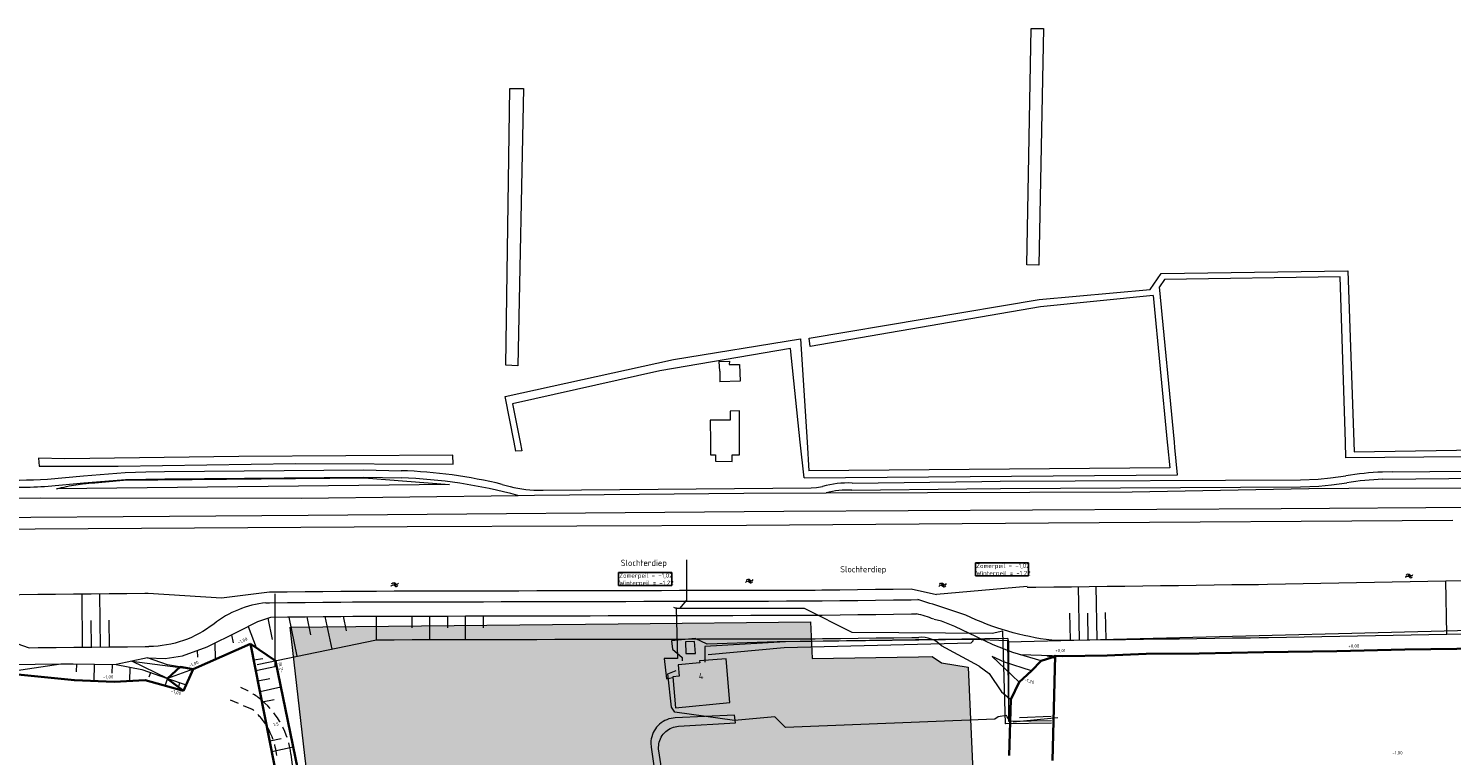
# Model space of a CAD drawing. Header units: metres. Extents: x 239845 to 242720, y 580286 to 584200.
# Tile 95 of 113: x 240429 to 240828, y 583912 to 584116. Entities that reach past the tile are written whole.
import ezdxf
from ezdxf.lldxf.tags import DXFTag

# ---------------------------------------------------------------- set-up
doc = ezdxf.new("R2010")
doc.units = ezdxf.units.M
doc.linetypes.add('DASHED', pattern=[19.05, 12.7, -6.35])
for name, color, linetype, lineweight in [('B-OI-KL-DATA_Orientatieverzoek_18O037350_KPN_0000546663-G', 8, 'KL-DATA-N', 18), ('B-OI-KL-GAS_LD_Orientatieverzoek_18O037350_Enexis_0000729946-G', 8, 'KL-GAS-LD-N', 18), ('B-WA-GW-DIJK_KRUIN-G', 3, 'Continuous', 0), ('B-WA-GW-DIJK_TEEN-G', 94, 'Continuous', 0), ('N-WE-GW-DIJK-G', 8, 'Continuous', 5), ('N-WE-GW-GRONDWERK-G', 3, 'Continuous', 35), ('N-WE-GW-GRONDWERK-KAVEL-G', 60, 'Continuous', 35), ('N-WE-GW-TALUDARCERING_KORT-G', 90, 'Continuous', 18), ('N-WE-GW-TALUDARCERING_LANG-G', 60, 'Continuous', 13), ('N-WE-KG-GRENS_KADASTRAAL-G', 150, 'KG-KADASTRAAL', 0), ('N-XX-AL-HOOGTELABEL-T25-M', 7, 'Continuous', 25), ('V-WE-OG-TOPOGRAFIE-G', 252, 'DASHED', 0), ('X-XX-AL-T35-ORIENTATIE', 50, 'Continuous', 35), ('X-XX-AL-WATERPEIL-T25', 7, 'Continuous', 25)]:
    doc.layers.add(name, color=color, linetype=linetype, lineweight=lineweight)
for name, color, linetype, lineweight, true_color in [('B-WE-GW-TALUD_ARCERING-G', 9, 'Continuous', 0, 0x808080), ('B-WE-IE-TERREINAFSCHEIDING_KUNSTMATIG_RASTERHEKWERK-G', 9, 'IE-TERREINAFSCHEIDING-KUNSTMATIG-OPEN', 18, 0x808080), ('B-WE-KL-DATA_KPN-G', 3, 'KL-DATA-KPN', 13, 0x00ff00), ('B-WE-KL-GAS-LD-G', 30, 'KL-GAS-L', 13, 0xff7f00), ('B-WE-KL-WATER-G', 5, 'KL-WATER', 13, 0x0000ff), ('B-WE-KL_ET-LS-G', 190, 'KL-ELEC-LS', 13, 0x7f00ff), ('B-WE-OG-TOPOGRAFIE-S', 9, 'Continuous', 9, 0x808080), ('B-WE-OG-TOPOGRAFIE-S @ 0.2', 9, 'Continuous', 9, 0x808080), ('B-WE-OG-TOPOGRAFIE-S @ 0.5', 9, 'Continuous', 9, 0x808080), ('GBKN', 9, 'Continuous', 0, 0x808080), ('Meerstad  taludlijn-arcering', 9, 'Continuous', 0, 0x808080), ('N-WE-KG-PERCEEL_DERDEN-A', 7, 'KG-KADASTRAAL', 0, 0xc0c0c0)]:
    doc.layers.add(name, color=color, linetype=linetype, lineweight=lineweight, true_color=true_color)
doc.styles.add('NLCS-ISO', font='NLCS-ISO.ttf')
doc.styles.add('NLCS-ISO-ANNOTATIVE-T25', font='NLCS-ISO.ttf', dxfattribs={"height": 2.5})
doc.styles.add('NLCS-ISO-M1000-T25', font='NLCS-ISO.ttf', dxfattribs={"height": 2.5})
doc.styles.add('NLCS-ISO-T25', font='NLCS-ISO.ttf', dxfattribs={"height": 2.5})
doc.linetypes.add('IE-TERREINAFSCHEIDING-KUNSTMATIG-OPEN', pattern='A,7,-1.5,[67,NLCS.shx,S=0.75,R=0,X=0,Y=0],-1.5', length=10)
tags = doc.linetypes.add('KG-KADASTRAAL', pattern='A,5.5,-2,["K",Standard,S=1.8,R=0,X=0,Y=-0.9],-2,5.5,-2,[5,NLCS.shx,S=0.75,R=0,X=0,Y=0],-2', length=19).pattern_tags.tags
tags[6] = DXFTag(74, 10)
tags = doc.linetypes.add('KL-DATA-KPN', pattern='A,10,-3.5,["KPN",NLCS-ISO-T25,S=2.5,R=0,X=0,Y=-2.575],-18.5,20,-3.5,["D",NLCS-ISO-T25,S=2.5,R=0,X=0,Y=-2.575],-8.5,10', length=74).pattern_tags.tags
tags[19] = DXFTag(74, 10)
tags[6] = DXFTag(74, 10)
tags = doc.linetypes.add('KL-DATA-N', pattern='A,4,-1,[101,NLCS.SHX,S=0.5,R=0,X=0,Y=0],-1,4,-1,["D",Standard,S=1,R=0,X=-0.25,Y=-0.5],-1.5', length=12.5).pattern_tags.tags
tags[18] = DXFTag(74, 10)
tags = doc.linetypes.add('KL-ELEC-LS', pattern='A,10,-7.5,[6,N381 K&L.SHX,S=2,R=0,X=0,Y=0],-7.5,20,-3.5,["L",NLCS-ISO-T25,S=2.5,R=0,X=0,Y=-2.575],-8.5,10', length=67).pattern_tags.tags
tags[18] = DXFTag(74, 10)
tags = doc.linetypes.add('KL-GAS-L', pattern='A,10,-3.5,["GAS",NLCS-ISO-T25,S=2.5,R=0,X=0,Y=-2.575],-18.5,20,-3.5,["L",NLCS-ISO-T25,S=2.5,R=0,X=0,Y=-2.575],-8.5,10', length=74).pattern_tags.tags
tags[19] = DXFTag(74, 10)
tags[6] = DXFTag(74, 10)
tags = doc.linetypes.add('KL-GAS-LD-N', pattern='A,4,-1,[69,NLCS.SHX,S=0.5,R=0,X=0,Y=0],-1,4,-1,["L",Standard,S=1,R=0,X=0.25,Y=-0.5],-2', length=13).pattern_tags.tags
tags[18] = DXFTag(74, 10)
tags = doc.linetypes.add('KL-WATER', pattern='A,10,-7.5,[7,N381 K&L.SHX,S=0.5,R=0,X=0,Y=0],-7.5,20,-3.5,["W",NLCS-ISO-T25,S=2.5,R=0,X=0,Y=-2.575],-8.5,10', length=67).pattern_tags.tags
tags[18] = DXFTag(74, 10)

# ---------------------------------------------------------------- blocks, each defined once
blk = doc.blocks.new('SOG-TOPOGRAFIE_WATER-SO')
at = {"flags": 128}
for points in [[(-1.91, 0.46), (-1.82, 0.6, -0.538831), (0.18, 0.63, 0.605168), (1.86, 0.83, -4.035705)], [(-2.28, -0.81), (-2.19, -0.67, -0.538831), (-0.18, -0.63, 0.605168), (1.49, -0.44, -4.035705)]]:
    blk.add_lwpolyline(points, format="xyb", dxfattribs=at)
blk = doc.blocks.new('*U59')
at = {"layer": 'B-WE-OG-TOPOGRAFIE-S @ 0.2', "xscale": 0.2, "yscale": 0.2, "zscale": 0.2}
blk.add_blockref('SOG-TOPOGRAFIE_WATER-SO', (240631.07, 583961.03), dxfattribs=at)
at = {"layer": 'B-WE-OG-TOPOGRAFIE-S @ 0.5', "xscale": 0.5, "yscale": 0.5, "zscale": 0.5}
blk.add_blockref('SOG-TOPOGRAFIE_WATER-SO', (240631.07, 583961.03), dxfattribs=at)
blk = doc.blocks.new('*U120')
at = {"layer": 'B-WE-OG-TOPOGRAFIE-S @ 0.2', "xscale": 0.2, "yscale": 0.2, "zscale": 0.2}
blk.add_blockref('SOG-TOPOGRAFIE_WATER-SO', (240685.3, 583959.92), dxfattribs=at)
at = {"layer": 'B-WE-OG-TOPOGRAFIE-S @ 0.5', "xscale": 0.5, "yscale": 0.5, "zscale": 0.5}
blk.add_blockref('SOG-TOPOGRAFIE_WATER-SO', (240685.3, 583959.92), dxfattribs=at)
blk = doc.blocks.new('*U121')
at = {"layer": 'B-WE-OG-TOPOGRAFIE-S @ 0.2', "xscale": 0.2, "yscale": 0.2, "zscale": 0.2}
blk.add_blockref('SOG-TOPOGRAFIE_WATER-SO', (240816.19, 583962.52), dxfattribs=at)
at = {"layer": 'B-WE-OG-TOPOGRAFIE-S @ 0.5', "xscale": 0.5, "yscale": 0.5, "zscale": 0.5}
blk.add_blockref('SOG-TOPOGRAFIE_WATER-SO', (240816.19, 583962.52), dxfattribs=at)
blk = doc.blocks.new('*U188')
at = {"layer": 'B-WE-OG-TOPOGRAFIE-S @ 0.2', "xscale": 0.2, "yscale": 0.2, "zscale": 0.2}
blk.add_blockref('SOG-TOPOGRAFIE_WATER-SO', (240531.62, 583960.05), dxfattribs=at)
at = {"layer": 'B-WE-OG-TOPOGRAFIE-S @ 0.5', "xscale": 0.5, "yscale": 0.5, "zscale": 0.5}
blk.add_blockref('SOG-TOPOGRAFIE_WATER-SO', (240531.62, 583960.05), dxfattribs=at)

msp = doc.modelspace()

# ---------------------------------------------------------------- hatches: boundary and pattern name
at = {"layer": 'N-WE-KG-PERCEEL_DERDEN-A', "transparency": 33554488}
h = msp.add_hatch(color=256, dxfattribs=at)
h.dxf.hatch_style = 1
h.paths.add_polyline_path([(240692.38, 583936.87), (240694.34, 583893.02), (240680.49, 583892.85), (240670, 583892.73), (240656.49, 583892.58), (240650.49, 583892.51), (240650.44, 583893.79), (240512.77, 583857.32), (240512.63, 583858.73), (240506.25, 583912.15), (240502.14, 583948.16), (240594.14, 583949.06), (240648.16, 583949.58), (240648.58, 583939.32), (240678.39, 583939.81), (240682.26, 583939.88), (240684.83, 583938.09)])

# ---------------------------------------------------------------- linework, layer by layer
at = {"layer": 'B-OI-KL-DATA_Orientatieverzoek_18O037350_KPN_0000546663-G', "flags": 128}
msp.add_lwpolyline([(240610.44, 583953.31), (240610.44, 583953.65)], dxfattribs=at)
at = {"layer": 'B-OI-KL-GAS_LD_Orientatieverzoek_18O037350_Enexis_0000729946-G', "flags": 128}
msp.add_lwpolyline([(240693.79, 583944.31), (240693.79, 583944.65)], dxfattribs=at)
at = {"layer": 'B-WA-GW-DIJK_KRUIN-G'}
msp.add_lwpolyline([(240712.86, 583938.65), (240704.91, 583940.97), (240699.37, 583943.19), (240694.65, 583945.45), (240688.66, 583948.27), (240684.83, 583949.78), (240682.77, 583950.31)], dxfattribs=at)
at = {"layer": 'B-WA-GW-DIJK_TEEN-G'}
msp.add_lwpolyline([(240695.47, 583937.2), (240698.2, 583935.08), (240701.68, 583930), (240704.36, 583927.83)], dxfattribs=at)
at = {"layer": 'B-WE-GW-TALUD_ARCERING-G', "flags": 128}
for points in [[(240495.9, 583950.67), (240497.15, 583944.67)], [(240501.74, 583950.95), (240504.03, 583939.95)], [(240506.84, 583951.05), (240507.88, 583946.01)], [(240511.92, 583951.11), (240513.82, 583941.99)], [(240517.02, 583951.16), (240517.87, 583947.08)], [(240526.37, 583944.6), (240526.37, 583951.2)], [(240536.36, 583947.92), (240536.36, 583951.22)], [(240541.36, 583944.62), (240541.36, 583951.22)], [(240546.36, 583947.92), (240546.36, 583951.22)], [(240551.36, 583944.62), (240551.36, 583951.22)], [(240556.36, 583947.92), (240556.36, 583951.22)], [(240485.68, 583945.96), (240486.14, 583943.68)], [(240490.34, 583948.33), (240492.63, 583942.38)], [(240481.01, 583943.64), (240481.14, 583939.26)], [(240476.07, 583941.57), (240476.14, 583939.69)], [(240442.25, 583935.59), (240442.29, 583937.8)], [(240447.21, 583932.99), (240447.29, 583937.71)], [(240452.25, 583935.26), (240452.29, 583937.62)], [(240457.17, 583933.01), (240457.29, 583936.85)], [(240462.64, 583934.21), (240463.05, 583935.36)], [(240467.05, 583931.7), (240467.75, 583933.66)], [(240470.91, 583931.6), (240471.23, 583932.5)]]:
    msp.add_lwpolyline(points, dxfattribs=at)
at = {"layer": 'B-WE-IE-TERREINAFSCHEIDING_KUNSTMATIG_RASTERHEKWERK-G', "flags": 128}
msp.add_lwpolyline([(240497.95, 583937.21), (240497.95, 583957.51)], dxfattribs=at)
at = {"layer": 'B-WE-KL-DATA_KPN-G', "ltscale": 0.15, "flags": 128}
for points in [[(240611.44, 583953.31), (240613.44, 583955.65), (240613.44, 583966.98)], [(240610.44, 583953.31), (240610.77, 583939.31), (240607.1, 583939.31), (240607.77, 583933.64), (240609.44, 583933.98)], [(240702.93, 583920.98), (240702.79, 583920.97), (240702.12, 583946.98), (240699.12, 583946.31), (240659.78, 583946.65), (240646.45, 583953.31), (240610.44, 583953.31), (240609.77, 583953.65)], [(240715.76, 583921.17), (240702.93, 583920.98)]]:
    msp.add_lwpolyline(points, dxfattribs=at)
at = {"layer": 'B-WE-KL-GAS-LD-G', "ltscale": 0.15, "flags": 128}
for points in [[(240703.46, 583943.98), (240874.16, 583948.31)], [(240703.74, 583924.88), (240703.46, 583944.31), (240693.45, 583944.65), (240641.11, 583943.98), (240618.44, 583942.65), (240618.44, 583938.31)], [(240693.79, 583944.31), (240693.12, 583943.65), (240640.78, 583942.31), (240619.44, 583940.31)], [(240715.73, 583921.86), (240703.79, 583921.64), (240703.74, 583924.88)]]:
    msp.add_lwpolyline(points, dxfattribs=at)
at = {"layer": 'B-WE-KL-WATER-G', "ltscale": 0.15, "flags": 128}
for points in [[(240703.79, 583925.11), (240703.79, 583943.98), (240703.46, 583944.98), (240638.78, 583943.98), (240619.11, 583943.31), (240615.77, 583944.98), (240609.1, 583944.31), (240609.44, 583941.98), (240612.1, 583939.65), (240612.1, 583938.64)], [(240715.73, 583921.86), (240704.46, 583921.64), (240703.79, 583922.31), (240703.79, 583925.11)]]:
    msp.add_lwpolyline(points, dxfattribs=at)
at = {"layer": 'B-WE-KL_ET-LS-G', "ltscale": 0.15, "flags": 128}
for points in [[(240703.34, 583922.94), (240703.12, 583923.31), (240700.79, 583922.97), (240699.79, 583922.31), (240641.11, 583919.97), (240638.11, 583922.97), (240626.77, 583921.97), (240610.1, 583924.31), (240609.1, 583925.64), (240608.1, 583934.98), (240610.44, 583935.98)], [(240715.73, 583921.87), (240704.12, 583921.64), (240703.34, 583922.94)], [(240715.68, 583923.07), (240706.79, 583922.64)]]:
    msp.add_lwpolyline(points, dxfattribs=at)
at = {"layer": 'GBKN', "flags": 128}
for points in [[(240708.82, 584049.76), (240710.03, 584116.07)], [(240710.03, 584116.07), (240713.46, 584116.05)], [(240713.46, 584116.05), (240712.17, 584049.65)], [(240562.65, 584021.61), (240563.82, 584099.21)], [(240563.82, 584099.21), (240567.57, 584099.23)], [(240567.57, 584099.23), (240566.06, 584021.46)], [(240712.17, 584049.65), (240708.82, 584049.76)], [(240743.38, 584042.88), (240746.45, 584047.37)], [(240746.45, 584047.37), (240798.83, 584048.07)], [(240796.71, 584046.35), (240747.39, 584045.61)], [(240798.19, 584000), (240796.71, 584046.35)], [(240798.83, 584048.07), (240800.53, 584000)], [(240712.27, 584040), (240743.38, 584042.88)], [(240747.39, 584045.61), (240746, 584043.61)], [(240750.2, 584000), (240746, 584043.61)], [(240647.72, 584029.18), (240712.27, 584040)], [(240712.62, 584037.99), (240648.01, 584026.87)], [(240744.23, 584041.14), (240712.62, 584037.99)], [(240744.23, 584041.14), (240748.19, 584000)], [(240642.55, 584026.3), (240605.83, 584020.03)], [(240609.71, 584023.17), (240645.33, 584028.97)], [(240645.27, 584000), (240642.55, 584026.3)], [(240645.33, 584028.97), (240647.16, 584000)], [(240648.01, 584026.87), (240647.72, 584029.18)], [(240562.47, 584012.82), (240609.71, 584023.17)], [(240622.49, 584022.62), (240625.43, 584022.71)], [(240622.67, 584019.9), (240622.49, 584022.62)], [(240625.43, 584022.71), (240625.35, 584021.76)], [(240625.35, 584021.76), (240628.18, 584021.84)], [(240628.18, 584021.84), (240628.43, 584017.14)], [(240566.06, 584021.46), (240562.65, 584021.61)], [(240605.83, 584020.03), (240564.55, 584010.79)], [(240622.67, 584019.9), (240622.66, 584016.97)], [(240628.43, 584017.14), (240622.66, 584016.97)], [(240564.99, 584000), (240562.47, 584012.82)], [(240564.55, 584010.79), (240566.65, 584000)], [(240625.59, 584006.21), (240620, 584006.17)], [(240620, 584006.17), (240620.04, 584000)], [(240628.22, 584008.76), (240625.57, 584008.74)], [(240625.57, 584008.74), (240625.59, 584006.21)], [(240628.24, 584000), (240628.22, 584008.76)], [(240565.49, 583997.46), (240564.99, 584000)], [(240566.65, 584000), (240567.12, 583997.61)], [(240620.04, 584000), (240620.06, 583996.49)], [(240628.25, 583996.49), (240628.24, 584000)], [(240646.31, 583989.99), (240645.27, 584000)], [(240647.16, 584000), (240647.67, 583992)], [(240748.19, 584000), (240748.27, 583999.15)], [(240748.27, 583999.15), (240748.89, 583992.82)], [(240750.35, 583998.51), (240750.2, 584000)], [(240751.08, 583990.84), (240750.35, 583998.51)], [(240798.33, 583995.65), (240798.19, 584000)], [(240800.53, 584000), (240800.62, 583997.29)], [(240800.62, 583997.29), (240863.86, 583998.32)], [(240431.58, 583995.52), (240431.77, 583993.27)], [(240438.96, 583995.3), (240431.58, 583995.52)], [(240487.75, 583995.97), (240438.96, 583995.3)], [(240453.91, 583993.24), (240503.62, 583994.02)], [(240547.78, 583996.33), (240487.75, 583995.97)], [(240503.62, 583994.02), (240547.85, 583993.86)], [(240547.85, 583993.86), (240547.78, 583996.33)], [(240567.12, 583997.61), (240565.49, 583997.46)], [(240620.06, 583996.49), (240621.52, 583996.49)], [(240621.52, 583996.49), (240621.51, 583994.64)], [(240621.51, 583994.64), (240626.17, 583994.63)], [(240626.13, 583996.48), (240628.25, 583996.49)], [(240626.17, 583994.63), (240626.13, 583996.48)], [(240863.82, 583996.21), (240798.33, 583995.65)], [(240431.77, 583993.27), (240453.91, 583993.24)], [(240434.08, 583989.68), (240444.18, 583990.58)], [(240444.18, 583990.58), (240455.86, 583991.51)], [(240455.44, 583989.33), (240522.96, 583989.99)], [(240455.86, 583991.51), (240461.7, 583991.66)], [(240461.67, 583989.65), (240466.96, 583989.74)], [(240461.7, 583991.66), (240466.91, 583991.74)], [(240466.91, 583991.74), (240522.85, 583992.24)], [(240466.96, 583989.74), (240522.83, 583990.24)], [(240522.83, 583990.24), (240533.28, 583990.01)], [(240522.85, 583992.24), (240533.32, 583992.01)], [(240522.96, 583989.99), (240546.84, 583988.15)], [(240646.31, 583989.99), (240751.08, 583990.84)], [(240748.89, 583992.82), (240647.67, 583992)], [(240790.56, 583989.65), (240794.03, 583990)], [(240794.03, 583990), (240798.3, 583990.61)], [(240811.26, 583991.67), (240808.56, 583991.61)], [(240808.63, 583989.61), (240864.08, 583990.17)], [(240811.26, 583991.67), (240864.1, 583992.17)], [(240434.26, 583987.69), (240444.3, 583988.58)], [(240546.84, 583988.15), (240436.65, 583986.9)], [(240436.65, 583986.9), (240437.34, 583987.08)], [(240437.34, 583987.08), (240438.04, 583987.26)], [(240438.04, 583987.26), (240438.73, 583987.43)], [(240438.73, 583987.43), (240439.43, 583987.59)], [(240439.43, 583987.59), (240440.12, 583987.75)], [(240440.12, 583987.75), (240443.92, 583988.28)], [(240443.92, 583988.28), (240444.91, 583988.4)], [(240444.3, 583988.58), (240455.98, 583989.51)], [(240444.91, 583988.4), (240445.65, 583988.53)], [(240445.65, 583988.53), (240446.58, 583988.59)], [(240446.58, 583988.59), (240447.39, 583988.65)], [(240447.39, 583988.65), (240455.44, 583989.33)], [(240455.98, 583989.51), (240461.67, 583989.65)], [(240570.51, 583986.53), (240573.09, 583986.51)], [(240573.09, 583986.51), (240648.29, 583987.24)], [(240629.44, 583985.69), (240652.52, 583985.77)], [(240648.29, 583987.24), (240649.77, 583987.34)], [(240649.77, 583987.34), (240651.48, 583987.56)], [(240652.52, 583985.77), (240680.9, 583985.87)], [(240659.7, 583986.55), (240691.96, 583986.93)], [(240659.79, 583988.54), (240696.15, 583988.98)], [(240680.9, 583985.87), (240738.39, 583986.08)], [(240691.96, 583986.93), (240701.38, 583987.04)], [(240696.15, 583988.98), (240701.35, 583989.04)], [(240701.35, 583989.04), (240785.54, 583989.49)], [(240701.38, 583987.04), (240785.57, 583987.49)], [(240738.39, 583986.08), (240787.93, 583986.98)], [(240785.54, 583989.49), (240790.56, 583989.65)], [(240785.57, 583987.49), (240790.69, 583987.65)], [(240787.93, 583986.98), (240799.12, 583987.09)], [(240790.69, 583987.65), (240794.27, 583988.01)], [(240794.27, 583988.01), (240798.58, 583988.63)], [(240799.12, 583987.09), (240907.03, 583987.31)], [(240389.81, 583984.07), (240432.26, 583984.44)], [(240432.26, 583984.44), (240505.37, 583984.34)], [(240505.37, 583984.34), (240566.12, 583985.05)], [(240566.12, 583985.05), (240570.69, 583985.1)], [(240570.69, 583985.1), (240629.44, 583985.69)], [(240888.42, 583982.06), (240780.19, 583981.31)], [(240507.18, 583979.42), (240377.38, 583978.48)], [(240640.64, 583980.59), (240507.18, 583979.42)], [(240780.19, 583981.31), (240640.64, 583980.59)], [(240828.3, 583978.08), (240714.86, 583977.28)], [(240430.67, 583975.64), (240304.95, 583974.57)], [(240534.97, 583976.27), (240430.67, 583975.64)], [(240630.21, 583976.65), (240534.97, 583976.27)], [(240714.86, 583977.28), (240630.21, 583976.65)], [(240708.95, 583959.48), (240683.44, 583957.31)], [(240422.11, 583957.23), (240426.35, 583957.28), (240431.35, 583957.33), (240436.35, 583957.38), (240441.35, 583957.43), (240446.35, 583957.49), (240451.35, 583957.54), (240456.35, 583957.59), (240461.35, 583957.64), (240462.35, 583957.65)], [(240462.34, 583957.65), (240482.94, 583956.3)], [(240495.38, 583954.93), (240496.38, 583954.94), (240501.38, 583955), (240506.38, 583955.05), (240511.37, 583955.1), (240516.37, 583955.15), (240519.68, 583955.19), (240521.35, 583955.19), (240526.35, 583955.2), (240531.35, 583955.21), (240536.35, 583955.22), (240541.35, 583955.23), (240546.35, 583955.25), (240551.35, 583955.26), (240556.35, 583955.27), (240561.35, 583955.28), (240566.35, 583955.29), (240571.35, 583955.3), (240576.35, 583955.31), (240581.35, 583955.32), (240586.35, 583955.34), (240591.35, 583955.35), (240596.35, 583955.36), (240601.35, 583955.37), (240606.35, 583955.38), (240611.35, 583955.39), (240616.35, 583955.4), (240621.35, 583955.41), (240626.35, 583955.42), (240631.35, 583955.44), (240636.35, 583955.45), (240641.35, 583955.46), (240646.35, 583955.47), (240649.42, 583955.48), (240651.38, 583955.5), (240656.38, 583955.57), (240661.38, 583955.63), (240666.38, 583955.69), (240671.38, 583955.76), (240676.38, 583955.82), (240678.38, 583955.85)], [(240496.74, 583950.95), (240501.42, 583951), (240506.42, 583951.05), (240511.42, 583951.1), (240516.42, 583951.15), (240519.72, 583951.19), (240521.36, 583951.19), (240526.36, 583951.2), (240531.36, 583951.21), (240536.36, 583951.22), (240541.36, 583951.23), (240546.36, 583951.25), (240551.36, 583951.26), (240556.36, 583951.27), (240561.36, 583951.28), (240566.36, 583951.29), (240571.36, 583951.3), (240576.36, 583951.31), (240581.36, 583951.32), (240586.36, 583951.34), (240591.36, 583951.35), (240596.36, 583951.36), (240601.36, 583951.37), (240606.36, 583951.38), (240611.36, 583951.39), (240616.36, 583951.4), (240621.36, 583951.41), (240626.36, 583951.42), (240631.36, 583951.44), (240636.36, 583951.45), (240641.36, 583951.46), (240646.36, 583951.47), (240649.43, 583951.48), (240651.43, 583951.5), (240656.43, 583951.57), (240661.43, 583951.63), (240666.43, 583951.69), (240671.43, 583951.76), (240676.43, 583951.82), (240677.89, 583951.84)], [(240428.91, 583942.34), (240431.5, 583942.37), (240436.5, 583942.42), (240441.5, 583942.47), (240446.5, 583942.53), (240451.5, 583942.58), (240456.5, 583942.63), (240461.5, 583942.68), (240462.5, 583942.69)], [(240526.37, 583944.6), (240531.37, 583944.61), (240536.37, 583944.62), (240541.37, 583944.63), (240546.37, 583944.65), (240551.37, 583944.66), (240556.37, 583944.67), (240561.37, 583944.68), (240566.37, 583944.69), (240571.37, 583944.7), (240576.37, 583944.71), (240581.37, 583944.72), (240586.37, 583944.74), (240591.37, 583944.75), (240596.37, 583944.76), (240601.37, 583944.77), (240606.37, 583944.78), (240611.37, 583944.79), (240616.37, 583944.8), (240621.37, 583944.81), (240626.37, 583944.82), (240631.37, 583944.84), (240636.37, 583944.85), (240641.37, 583944.86), (240646.37, 583944.87), (240649.45, 583944.88), (240651.52, 583944.9), (240656.52, 583944.97), (240661.52, 583945.03), (240666.52, 583945.09), (240671.52, 583945.16), (240676.52, 583945.22), (240678.52, 583945.25)], [(240615.58, 583944.14), (240613.08, 583943.99)], [(240613.08, 583943.99), (240613.16, 583940.7)], [(240615.85, 583940.76), (240615.58, 583944.14)], [(240695.47, 583937.2), (240684.89, 583942.85)], [(240462.13, 583939.53), (240453.33, 583937.6)], [(240617.07, 583938.1), (240611.02, 583937.59)], [(240613.16, 583940.7), (240615.85, 583940.76)], [(240624.43, 583939.27), (240617.02, 583938.66)], [(240617.02, 583938.66), (240617.07, 583938.1)], [(240625.51, 583926.96), (240624.43, 583939.27)], [(240474.94, 583936.35), (240467.77, 583933.69)], [(240611.29, 583934.36), (240609.5, 583934.21)], [(240609.5, 583934.21), (240610.29, 583925.52)], [(240611.02, 583937.59), (240611.29, 583934.36)], [(240610.29, 583925.52), (240625.51, 583926.96)], [(240607.3, 583921.91), (240606.78, 583921.62)], [(240607.85, 583922.16), (240607.3, 583921.91)], [(240608.42, 583922.36), (240607.85, 583922.16)], [(240609, 583922.51), (240608.42, 583922.36)], [(240609.59, 583922.61), (240609, 583922.51)], [(240610.19, 583922.67), (240609.59, 583922.61)], [(240626.78, 583923.46), (240610.19, 583922.67)], [(240627.08, 583921.27), (240626.78, 583923.46)], [(240603.77, 583917.97), (240603.59, 583917.4)], [(240604.01, 583918.53), (240603.77, 583917.97)], [(240604.29, 583919.06), (240604.01, 583918.53)], [(240604.61, 583919.57), (240604.29, 583919.06)], [(240604.97, 583920.05), (240604.61, 583919.57)], [(240605.37, 583920.49), (240604.97, 583920.05)], [(240605.81, 583920.91), (240605.37, 583920.49)], [(240606.28, 583921.28), (240605.81, 583920.91)], [(240606.78, 583921.62), (240606.28, 583921.28)], [(240606.54, 583917.7), (240606.84, 583918.1)], [(240606.84, 583918.1), (240607.16, 583918.48)], [(240607.16, 583918.48), (240607.52, 583918.82)], [(240607.52, 583918.82), (240607.91, 583919.14)], [(240607.91, 583919.14), (240608.32, 583919.42)], [(240608.32, 583919.42), (240608.75, 583919.66)], [(240608.75, 583919.66), (240609.2, 583919.87)], [(240609.2, 583919.87), (240609.67, 583920.05)], [(240609.67, 583920.05), (240610.15, 583920.18)], [(240610.15, 583920.18), (240611.14, 583920.32)], [(240611.14, 583920.32), (240627.08, 583921.27)], [(240603.36, 583916.22), (240603.32, 583915.62)], [(240603.32, 583915.62), (240603.39, 583914.42)], [(240603.45, 583916.82), (240603.36, 583916.22)], [(240603.39, 583914.42), (240606.15, 583895.44)], [(240603.59, 583917.4), (240603.45, 583916.82)], [(240605.51, 583914.42), (240605.54, 583914.92)], [(240605.52, 583913.93), (240605.51, 583914.42)], [(240605.58, 583913.43), (240605.52, 583913.93)], [(240605.54, 583914.92), (240605.61, 583915.41)], [(240605.61, 583915.41), (240605.71, 583915.9)], [(240605.71, 583915.9), (240605.86, 583916.37)], [(240605.86, 583916.37), (240606.05, 583916.83)], [(240606.05, 583916.83), (240606.28, 583917.28)], [(240606.28, 583917.28), (240606.54, 583917.7)], [(240608.6, 583893.88), (240605.58, 583913.43)]]:
    msp.add_lwpolyline(points, dxfattribs=at)
for points in [[(240566.05, 583985.05, 0.058046), (240533.26, 583990.01)], [(240561.66, 583988.16, 0.051193), (240533.32, 583992.01)], [(240808.56, 583991.61, 0.029923), (240798.3, 583990.61)], [(240418.25, 583987.59, 0.033009), (240434.26, 583987.69)], [(240418.36, 583989.59, 0.032789), (240434.08, 583989.68)], [(240561.66, 583988.16, 0.057266), (240570.51, 583986.53)], [(240659.79, 583988.54, 0.081221), (240651.48, 583987.56)], [(240659.7, 583986.55, 0.075742), (240652.52, 583985.77)], [(240808.63, 583989.61, 0.029964), (240798.58, 583988.63)], [(240715.79, 583944.43, -0.080802), (240691.67, 583951.48, 0.008548), (240678.27, 583955.85)], [(240682.69, 583950.33, 0.048501), (240677.89, 583951.84)]]:
    msp.add_lwpolyline(points, format="xyb", dxfattribs=at)
at = {"layer": 'GBKN'}
msp.add_arc((240679.21, 583937.44), 7.84, 43.6237, 95.1171, dxfattribs=at)
at = {"layer": 'Meerstad  taludlijn-arcering'}
for p, q in [((240723.54, 583944.57), (240723.26, 583959.53)), ((240728.54, 583944.66), (240728.26, 583959.62)), ((240826.61, 583946.17), (240826.33, 583961.13)), ((240443.94, 583942.5), (240443.79, 583957.46)), ((240448.94, 583942.55), (240448.79, 583957.51)), ((240446.44, 583942.53), (240446.36, 583950.01)), ((240451.44, 583942.58), (240451.36, 583950.06)), ((240721.04, 583944.52), (240720.9, 583952)), ((240726.04, 583944.62), (240725.9, 583952.09)), ((240731.04, 583944.71), (240730.9, 583952.19))]:
    msp.add_line(p, q, dxfattribs=at)
at = {"layer": 'N-WE-GW-DIJK-G', "elevation": -0.72, "flags": 128}
msp.add_lwpolyline([(240396.02, 583942), (240407.43, 583946.27), (240411.46, 583946.31), (240416.46, 583946.36), (240417.42, 583946.37), (240428.91, 583942.34)], dxfattribs=at)
at = {"layer": 'N-WE-GW-DIJK-G', "flags": 128}
for points in [[(240387.2, 583937.21), (240437.82, 583937.8)], [(240421.04, 583935.33), (240437.82, 583937.8)]]:
    msp.add_lwpolyline(points, dxfattribs=at)
at = {"layer": 'N-WE-GW-GRONDWERK-G', "flags": 128}
msp.add_lwpolyline([(240704.36, 583927.83), (240703.83, 583912.11)], dxfattribs=at)
at = {"layer": 'N-WE-GW-GRONDWERK-KAVEL-G', "flags": 128}
for points in [[(240491.03, 583943.47), (240474.95, 583936.38)], [(241086.94, 583945.75), (241065.47, 583944.48), (241032.91, 583943.28), (241031.65, 583943.27), (241019.3, 583942.77), (240996.38, 583944.03), (240975.29, 583943.85), (240956.53, 583943.4), (240936.15, 583943.3), (240916.85, 583942.59), (240896.34, 583942.51), (240877.03, 583942.4), (240855.9, 583942.16), (240836.72, 583942.15), (240814.85, 583941.83), (240795.73, 583941.35), (240775.28, 583941.07), (240757.11, 583940.71), (240742.27, 583940.6), (240731.35, 583940.18), (240718.94, 583939.95), (240718.92, 583939.96)], [(240710.15, 583935.88), (240712.86, 583938.65), (240715.78, 583939.65), (240716.73, 583940.03)], [(240716.05, 583910.67), (240716.72, 583940.03)], [(240716.73, 583940.03), (240718.92, 583939.96)], [(240472.22, 583930.24), (240461.53, 583933.27), (240452.8, 583932.75), (240441.62, 583933.24), (240419.11, 583935.52), (240406.07, 583935.39), (240385.46, 583933.6)], [(240467.77, 583933.69), (240471.34, 583936.97), (240474.95, 583936.38)], [(240472.22, 583930.24), (240474.95, 583936.38)], [(240706.62, 583932.68), (240710.15, 583935.88)], [(240467.75, 583933.66), (240472.22, 583930.24)], [(240706.62, 583932.68), (240704.36, 583927.83)]]:
    msp.add_lwpolyline(points, dxfattribs=at)
at = {"layer": 'N-WE-GW-TALUDARCERING_KORT-G'}
for points in [[(240494.49, 583939.25), (240491.98, 583938.84)], [(240496.48, 583933.65), (240493.12, 583932.95)], [(240497.7, 583927.78), (240494.27, 583927.06)], [(240499.68, 583916.82), (240496.43, 583916.14)]]:
    msp.add_lwpolyline(points, dxfattribs=at)
at = {"layer": 'N-WE-GW-TALUDARCERING_LANG-G'}
for points in [[(240499.56, 583931.24), (240493.7, 583930)], [(240717.5, 583922.67), (240704.94, 583921.5)], [(240503, 583914.46), (240497, 583913.19)]]:
    msp.add_lwpolyline(points, dxfattribs=at)
at = {"layer": 'N-WE-KG-GRENS_KADASTRAAL-G', "ltscale": 0.5, "flags": 128}
msp.add_lwpolyline([(240692.38, 583936.87), (240694.34, 583893.02), (240680.49, 583892.85), (240670, 583892.73), (240656.49, 583892.58), (240650.49, 583892.51), (240650.44, 583893.79), (240512.77, 583857.32), (240512.63, 583858.73), (240506.25, 583912.15), (240502.14, 583948.16), (240594.14, 583949.06), (240648.16, 583949.58), (240648.58, 583939.32), (240678.39, 583939.81), (240682.26, 583939.88), (240684.83, 583938.09), (240692.38, 583936.87)], close=True, dxfattribs=at)
at = {"layer": 'V-WE-OG-TOPOGRAFIE-G', "ltscale": 0.25}
msp.add_line((240502.38, 583912.53), (240503.18, 583905.17), dxfattribs=at)
at = {"layer": 'V-WE-OG-TOPOGRAFIE-G', "ltscale": 0.25, "flags": 128}
msp.add_lwpolyline([(240495.09, 583921.12, 0.061413), (240491.87, 583924.81, 0.080888), (240491.6, 583924.98), (240485.39, 583927.67)], format="xyb", dxfattribs=at)
at = {"layer": 'V-WE-OG-TOPOGRAFIE-G', "ltscale": 0.25}
msp.add_arc((240479.15, 583909.67), 23.4, 49.7917, 66.9784, dxfattribs=at)

# ---------------------------------------------------------------- block references
at = {"layer": 'B-WE-OG-TOPOGRAFIE-S'}
for name in ['*U121', '*U188', '*U59', '*U120']:
    msp.add_blockref(name, (0, 0), dxfattribs=at)

# ---------------------------------------------------------------- texts
at = {"layer": 'N-XX-AL-HOOGTELABEL-T25-M', "insert": (240811.33, 583913.34), "char_height": 0.9, "attachment_point": 1, "rotation": 359.6537, "style": 'NLCS-ISO-M1000-T25', "bg_fill": 3, "box_fill_scale": 1, "bg_fill_color": 256, "bg_fill_transparency": 0}
msp.add_mtext_dynamic_manual_height_columns('-1,00', width=2.6072, gutter_width=6.25, heights=[0], dxfattribs=at)
at = {"layer": 'X-XX-AL-T35-ORIENTATIE', "style": 'NLCS-ISO'}
for p in [(240594.9, 583965.29), (240656.46, 583963.5)]:
    msp.add_text('Slochterdiep', height=1.75, dxfattribs=at).set_placement(p)
msp.add_text('4', height=1.75, rotation=2.6936, dxfattribs=at).set_placement((240616.83, 583933.51))
at = {"layer": 'X-XX-AL-WATERPEIL-T25', "insert": (240694.58, 583965.97), "char_height": 1.25, "width": 14.5839, "attachment_point": 1, "style": 'NLCS-ISO-ANNOTATIVE-T25', "bg_fill": 19, "box_fill_scale": 1.125, "bg_fill_color": 256, "bg_fill_transparency": 0}
msp.add_mtext('Zomerpeil = -1,02\\PWinterpeil = -1,22', dxfattribs=at)

# ---------------------------------------------------------------- next in the draw order: linework, layer by layer
at = {"layer": 'GBKN', "flags": 128}
msp.add_lwpolyline([(240708.94, 583959.3), (240711.34, 583959.33), (240716.34, 583959.4), (240721.34, 583959.46), (240726.34, 583959.53), (240731.34, 583959.59), (240736.33, 583959.65), (240741.33, 583959.72), (240746.33, 583959.78), (240751.33, 583959.85), (240756.33, 583959.91), (240761.33, 583959.97), (240766.33, 583960.04), (240771.33, 583960.1), (240773.79, 583960.13), (240776.33, 583960.18), (240781.33, 583960.28), (240786.33, 583960.37), (240791.33, 583960.47), (240796.33, 583960.56), (240801.33, 583960.66), (240806.33, 583960.75), (240811.33, 583960.85), (240816.32, 583960.94), (240821.32, 583961.03), (240826.32, 583961.13), (240831.32, 583961.22)], dxfattribs=at)

# ---------------------------------------------------------------- next in the draw order: texts
at = {"layer": 'N-XX-AL-HOOGTELABEL-T25-M', "char_height": 0.9, "attachment_point": 1, "style": 'NLCS-ISO-M1000-T25', "bg_fill": 3, "box_fill_scale": 1, "bg_fill_color": 256, "bg_fill_transparency": 0}
for s, insert, rotation in [('-1,00', (240487.28, 583944.17), 22.9729), ('+0,01', (240716.8, 583942.04), 359.1629), ('-1,00', (240473.56, 583937.64), 22.9729), ('-2,18', (240499.21, 583935.28), 95.4777), ('-1,00', (240449.66, 583934.59), 0.8096), ('-1,20', (240708.28, 583933.91), 341.4803), ('-1,00', (240468.83, 583930.61), 346.6073)]:
    msp.add_mtext_dynamic_manual_height_columns(s, width=2.6072, gutter_width=6.25, heights=[0], dxfattribs=dict(at, insert=insert, rotation=rotation))
at = {"layer": 'N-XX-AL-HOOGTELABEL-T25-M', "insert": (240798.99, 583943.27), "char_height": 0.9, "attachment_point": 1, "style": 'NLCS-ISO-M1000-T25', "bg_fill": 3, "box_fill_scale": 1, "bg_fill_color": 256, "bg_fill_transparency": 0}
msp.add_mtext_dynamic_manual_height_columns('+0,08', width=2.6072, gutter_width=6.25, heights=[0], dxfattribs=at)
at = {"layer": 'X-XX-AL-WATERPEIL-T25', "insert": (240594.44, 583963.25), "char_height": 1.25, "width": 14.5839, "attachment_point": 1, "style": 'NLCS-ISO-ANNOTATIVE-T25', "bg_fill": 19, "box_fill_scale": 1.125, "bg_fill_color": 256, "bg_fill_transparency": 0}
msp.add_mtext('Zomerpeil = -1,02\\PWinterpeil = -1,22', dxfattribs=at)

# ---------------------------------------------------------------- next in the draw order: linework, layer by layer
at = {"layer": 'B-WA-GW-DIJK_KRUIN-G'}
for points in [[(240462.13, 583939.53), (240467.14, 583939.35), (240471.92, 583940.08), (240478.89, 583942.59), (240487.61, 583946.91), (240493.08, 583949.74), (240496.74, 583950.95)], [(241019.3, 583942.77), (240996.38, 583944.03), (240975.29, 583943.85), (240956.53, 583943.4), (240936.15, 583943.3), (240916.85, 583942.59), (240896.34, 583942.51), (240877.03, 583942.4), (240855.9, 583942.16), (240836.72, 583942.15), (240814.85, 583941.83), (240795.73, 583941.35), (240775.28, 583941.07), (240757.11, 583940.71), (240742.27, 583940.6), (240731.35, 583940.18), (240718.94, 583939.95), (240718.92, 583939.96)], [(240706.62, 583932.68), (240700.77, 583938.32), (240699.08, 583939.89)], [(240437.82, 583937.8), (240441.25, 583937.82), (240453.33, 583937.6), (240460.56, 583936.24), (240467.77, 583933.69), (240472.96, 583931.91)]]:
    msp.add_lwpolyline(points, dxfattribs=at)
at = {"layer": 'B-WA-GW-DIJK_TEEN-G'}
for points in [[(240492.95, 583937.65), (240526.37, 583944.6)], [(240474.94, 583936.35), (240467.73, 583937.58), (240462.13, 583939.53)], [(240710.15, 583935.88), (240702.53, 583938.34), (240699.08, 583939.89)]]:
    msp.add_lwpolyline(points, dxfattribs=at)
at = {"layer": 'GBKN', "flags": 128}
for points in [[(240482.94, 583956.3), (240496.34, 583958.01), (240501.34, 583958.06), (240506.34, 583958.11), (240511.34, 583958.16), (240516.34, 583958.21), (240519.64, 583958.25), (240521.34, 583958.25), (240526.34, 583958.26), (240531.34, 583958.27), (240536.34, 583958.28), (240541.34, 583958.3), (240546.34, 583958.31), (240551.34, 583958.32), (240556.34, 583958.33), (240561.34, 583958.34), (240566.34, 583958.35), (240571.34, 583958.36), (240576.34, 583958.37), (240581.34, 583958.39), (240586.34, 583958.4), (240591.34, 583958.41), (240596.34, 583958.42), (240601.34, 583958.43), (240606.34, 583958.44), (240611.34, 583958.45), (240616.34, 583958.46), (240621.34, 583958.48), (240626.34, 583958.49), (240631.34, 583958.5), (240636.34, 583958.51), (240641.34, 583958.52), (240646.34, 583958.53), (240649.42, 583958.54), (240651.34, 583958.56), (240656.34, 583958.63), (240661.34, 583958.69), (240666.34, 583958.76), (240671.34, 583958.82), (240676.34, 583958.88), (240683.44, 583957.31)], [(240715.79, 583944.43), (240716.53, 583944.44), (240721.53, 583944.5), (240726.53, 583944.57), (240731.53, 583944.63), (240736.53, 583944.7), (240741.53, 583944.76), (240746.53, 583944.82), (240751.53, 583944.89), (240756.53, 583944.95), (240761.53, 583945.02), (240766.52, 583945.08), (240771.52, 583945.14), (240773.99, 583945.18), (240776.61, 583945.23), (240781.61, 583945.32), (240786.61, 583945.41), (240791.61, 583945.51), (240796.61, 583945.6), (240801.61, 583945.7), (240806.61, 583945.79), (240811.61, 583945.89), (240816.61, 583945.98), (240821.61, 583946.08), (240826.61, 583946.17), (240831.6, 583946.27)], [(240467.77, 583933.69), (240457.73, 583938.57), (240474.94, 583936.35)], [(240718.95, 583939.95), (240706.92, 583940.38)], [(240716.75, 583939.33), (240714.54, 583940.11), (240716.73, 583939.79)], [(240474.94, 583936.35), (240467.77, 583933.69)]]:
    msp.add_lwpolyline(points, dxfattribs=at)
msp.add_lwpolyline([(240495.38, 583954.93, 0.143942), (240480.72, 583948.99, -0.163809), (240462.64, 583942.69), (240462.5, 583942.69)], format="xyb", dxfattribs=at)
at = {"layer": 'N-WE-GW-GRONDWERK-G', "flags": 128}
for points in [[(240491.03, 583943.47), (240498.03, 583938.7)], [(240506.35, 583898.15), (240498.03, 583938.7)]]:
    msp.add_lwpolyline(points, dxfattribs=at)
at = {"layer": 'N-WE-GW-GRONDWERK-KAVEL-G', "flags": 128}
msp.add_lwpolyline([(240498.99, 583903.15), (240491.03, 583943.47)], dxfattribs=at)
at = {"layer": 'N-WE-GW-TALUDARCERING_LANG-G'}
msp.add_lwpolyline([(240498.36, 583937.12), (240492.55, 583935.89)], dxfattribs=at)

# ---------------------------------------------------------------- next in the draw order: texts
at = {"layer": 'N-XX-AL-HOOGTELABEL-T25-M', "insert": (240497.3, 583921.21), "char_height": 0.9, "attachment_point": 1, "rotation": 8.9217, "style": 'NLCS-ISO-M1000-T25', "bg_fill": 3, "box_fill_scale": 1, "bg_fill_color": 256, "bg_fill_transparency": 0}
msp.add_mtext_dynamic_manual_height_columns('1:5', width=1.947, gutter_width=6.25, heights=[0], dxfattribs=at)

# ---------------------------------------------------------------- next in the draw order: linework, layer by layer
at = {"layer": 'V-WE-OG-TOPOGRAFIE-G', "ltscale": 0.25, "flags": 128}
msp.add_lwpolyline([(240498.4, 583912.09, 0.12202), (240495.09, 583921.12, 0.080888)], format="xyb", dxfattribs=at)
at = {"layer": 'V-WE-OG-TOPOGRAFIE-G', "ltscale": 0.25}
msp.add_arc((240479.15, 583909.67), 23.4, 7.023, 49.7917, dxfattribs=at)

doc.saveas('drawing.dxf')
